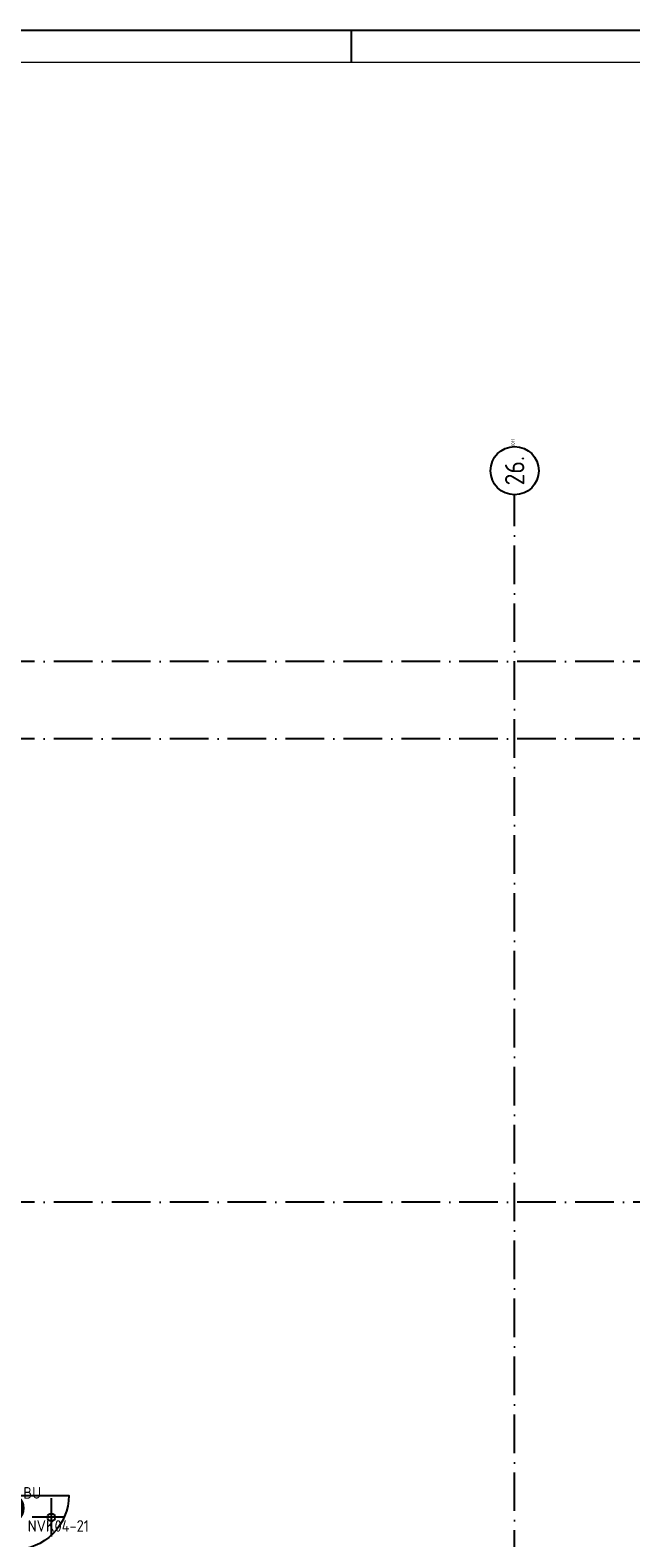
# Model space of a CAD drawing. Header units: millimetres. Extents: x -6587 to 112313, y 244 to 84344.
# Tile 28 of 58: x 34818 to 44154, y 60918 to 84344. Entities that reach past the tile are written whole.
import ezdxf
from ezdxf.enums import TextEntityAlignment as Align

# ---------------------------------------------------------------- set-up
doc = ezdxf.new("R2010")
doc.units = ezdxf.units.MM
doc.header["$LTSCALE"] = 100
doc.linetypes.add('DASHDOT', pattern=[9, 6, -1.5, 0, -1.5])
doc.layers.get('0').update_dxf_attribs({"linetype": 'CONTINUOUS'})
for name, color, linetype in [('AL$7----_STRAMIEN', 1, 'DASHDOT'), ('ALN-----_BLOCKNAAM', 2, 'CONTINUOUS'), ('BOUW', 8, 'CONTINUOUS'), ('EB63501-_ATTRIB', 2, 'CONTINUOUS'), ('EL63101-_LICHT-ARM', 3, 'CONTINUOUS'), ('EL63501-_NOODVRL-ARM', 3, 'CONTINUOUS'), ('KABELGOOT', 8, 'CONTINUOUS'), ('LIJN025', 10, 'CONTINUOUS'), ('LIJN050', 90, 'CONTINUOUS'), ('TEKST25', 10, 'CONTINUOUS'), ('TEKST35', 50, 'CONTINUOUS'), ('TEKST50', 90, 'CONTINUOUS')]:
    doc.layers.add(name, color=color, linetype=linetype)
doc.styles.add('1_8', font='iso', dxfattribs={"width": 0.7, "height": 1.8})
doc.styles.add('ISO', font='iso.shx')
doc.styles.add('ROMAND', font='romand')
doc.styles.get("Standard").update_dxf_attribs({"font": 'iso.shx'})
doc.styles.add('TECHNIC', font='technic_.ttf')

# ---------------------------------------------------------------- blocks, each defined once
blk = doc.blocks.new('A0-G')
at = {"layer": 'LIJN025'}
blk.add_line((464, 836), (464, 841), dxfattribs=at)
blk.add_lwpolyline([(1189, 841), (1189, 0), (0, 0), (0, 841)], close=True, dxfattribs=at)
at = {"layer": 'LIJN050', "const_width": 0.2}
blk.add_lwpolyline([(1184, 836), (25, 836), (25, 5), (1184, 5)], close=True, dxfattribs=at)
at = {"layer": 'TEKST25', "style": 'ROMAND', "width": 2.899115}
blk.add_attdef('STATUS', text='', height=2.5, dxfattribs=at).set_placement((1143, 71.5), (1182, 71.5), align=Align.FIT)
at = {"layer": 'TEKST25', "style": 'ISO'}
for tag, p in [('E', (1144.25, 66)), ('NAAM-E', (1155.75, 66)), ('DATUM-E', (1174, 66)), ('D', (1144.25, 61)), ('NAAM-D', (1155.75, 61)), ('DATUM-D', (1174, 61)), ('C', (1144.25, 56)), ('NAAM-C', (1155.75, 56)), ('DATUM-C', (1174, 56)), ('B', (1144.25, 51)), ('NAAM-B', (1155.75, 51)), ('DATUM-B', (1174, 51)), ('A', (1144.25, 46)), ('NAAM-A', (1155.75, 46)), ('DATUM-A', (1174, 46))]:
    blk.add_attdef(tag, text='', height=2.5, dxfattribs=at).set_placement(p, align=Align.CENTER)
for tag, p in [('DATUM', (1021.75, 36.25)), ('SCHAAL', (1057, 36.25)), ('GETEKEND', (1087.25, 36.25)), ('GECONTOL.', (1122, 36.25)), ('FORMAAT', (1152.25, 28.25))]:
    blk.add_attdef(tag, p, '', height=2.5, dxfattribs=at)
at = {"layer": 'TEKST35', "style": 'ISO'}
for tag, p in [('PROJECT', (1023.5, 72.5)), ('PLAATS', (1023.5, 63.5)), ('INSTALLATIE-REGEL1', (1023.5, 52.5)), ('INSTALLATIE-REGEL2', (1023.5, 43.5))]:
    blk.add_attdef(tag, p, '', height=4, dxfattribs=at)
blk.add_attdef('PROJ.NR.', text='', height=4, dxfattribs=at).set_placement((1170, 23), align=Align.CENTER)
at = {"layer": 'TEKST50', "style": 'ISO'}
blk.add_attdef('FILE-NAAM', text='', height=5, dxfattribs=at).set_placement((1162.5, 7.5), align=Align.CENTER)
blk = doc.blocks.new('EJ3T01W')
at = {"color": 0}
for p, q in [((-3.25, -1.5), (-3.25, 1.5)), ((-3.25, 0.52), (-2.44, 0.52)), ((-3.25, 0.17), (-2.49, 0.17)), ((-1.77, 1.77), (1.77, -1.77)), ((1.77, 1.77), (-1.77, -1.77)), ((2.44, 0.52), (3.25, 0.52)), ((2.49, 0.17), (3.25, 0.17)), ((3.25, -1.5), (3.25, 1.5)), ((-3.25, -0.17), (-2.49, -0.17)), ((-3.25, -0.52), (-2.44, -0.52)), ((2.44, -0.52), (3.25, -0.52)), ((2.49, -0.17), (3.25, -0.17))]:
    blk.add_line(p, q, dxfattribs=at)
for p, q in [((1.77, -1.77), (-1.77, -1.77)), ((1.48, -2.02), (-1.48, -2.02)), ((1.05, -2.27), (-1.05, -2.27))]:
    blk.add_line(p, q)
at = {"color": 6}
blk.add_lwpolyline([(1.77, -1.77), (1.75, -1.75)], dxfattribs=at)
at = {"color": 0}
for radius in [2.5, 0.85, 0.5]:
    blk.add_circle((0, 0), radius, dxfattribs=at)
at = {"color": 6, "style": '1_8'}
for tag, flags, p in [('A_CODE', 8, (-3.5, 2.75)), ('SCHAK', 8, (3.5, 2.75)), ('GROEP', 8, (-3.5, -2.75)), ('KAST', 9, (3.5, -2.75))]:
    blk.add_attdef(tag, text='', height=1.8, dxfattribs=dict(at, flags=flags)).set_placement(p, align=Align.MIDDLE)
blk = doc.blocks.new('1011')
at = {"layer": 'AL$7----_STRAMIEN', "color": 7, "linetype": 'Continuous'}
blk.add_circle((-750, 0), 750, dxfattribs=at)
at = {"layer": 'AL$7----_STRAMIEN', "color": 3, "linetype": 'Continuous'}
blk.add_attdef('STR-NAAM', text='', height=600, rotation=360, dxfattribs=at).set_placement((-750, 0), align=Align.MIDDLE)
at = {"layer": 'ALN-----_BLOCKNAAM', "linetype": 'Continuous'}
blk.add_text('1011', height=100, dxfattribs=at).set_placement((0, 0))
blk = doc.blocks.new('XREF')
at = {"layer": 'AL$7----_STRAMIEN', "color": 1}
for p, q in [((242535, 88365), (161480, 88365)), ((242535, 87165), (161456, 87165)), ((242535, 87165), (161460, 87165)), ((242535, 79965), (161096, 79965))]:
    blk.add_line(p, q, dxfattribs=at)
blk.add_lwpolyline([(198690, 49965), (198690, 90956)], dxfattribs=at)
blk.add_lwpolyline([(198690, 49965), (198690, 90956)], dxfattribs=at)
at = {"layer": 'BOUW'}
for p, q in [((191490, 75069), (191490, 75369)), ((191490, 75069), (191490, 75369)), ((191490, 75069), (191190, 75069)), ((191490, 75069), (191190, 75069)), ((191490, 74769), (191490, 75069)), ((191690, 75069), (191490, 75069)), ((191490, 74769), (191490, 75069)), ((191690, 75069), (191490, 75069))]:
    blk.add_line(p, q, dxfattribs=at)
blk.add_lwpolyline([(190915, 75410), (191761, 75410, -0.414214), (190915, 74565, -0.414214)], format="xyb", dxfattribs=at)
blk.add_circle((191490, 75069), 60, dxfattribs=at)
blk.add_circle((191490, 75069), 60, dxfattribs=at)
at = {"layer": 'AL$7----_STRAMIEN', "xscale": 0.5, "yscale": 0.5, "zscale": 0.5, "rotation": 90}
blk.add_blockref('1011', (198690, 91706), dxfattribs=at).add_auto_attribs({'STR-NAAM': '26.'})
blk.add_blockref('1011', (198690, 91706), dxfattribs=at).add_auto_attribs({'STR-NAAM': '26.'})
at = {"layer": 'BOUW', "style": 'TECHNIC'}
for tag, p in [('TKC', (236229, 52185)), ('BALIE', (236229, 51894))]:
    blk.add_attdef(tag, text='', height=250, dxfattribs=at).set_placement(p, align=Align.CENTER)
at = {"layer": 'KABELGOOT', "color": 8, "flags": 3}
blk.add_attdef('HULPSTUK', (188825, 76010, 3650), '', height=1, rotation=180, dxfattribs=at)
blk.add_attdef('HULPSTUK', (182644, 45781, 3650), '', height=1, dxfattribs=at)

msp = doc.modelspace()

# ---------------------------------------------------------------- block references
at = {"xscale": 100, "yscale": 100, "zscale": 100}
msp.add_blockref('A0-G', (-6587, 244), dxfattribs=at)
at = {"layer": 'EL63101-_LICHT-ARM'}
msp.add_blockref('XREF', (-156342, -13832), dxfattribs=at)
at = {"layer": 'EL63501-_NOODVRL-ARM'}
ref = msp.add_blockref('EJ3T01W', (34463, 61378), dxfattribs=dict(at, xscale=100, yscale=100, zscale=100, rotation=89.99999999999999))
ref.add_attrib('A_CODE', 'BU', dxfattribs={"layer": 'EB63501-_ATTRIB', "color": 1, "height": 180, "style": '1_8', "flags": 8}).set_placement((34850, 61617), align=Align.MIDDLE)
ref.add_attrib('GROEP', 'NVK04-21', dxfattribs={"layer": 'EB63501-_ATTRIB', "color": 1, "height": 180, "style": '1_8', "flags": 8}).set_placement((35256, 61103), align=Align.MIDDLE)

doc.saveas('drawing.dxf')
